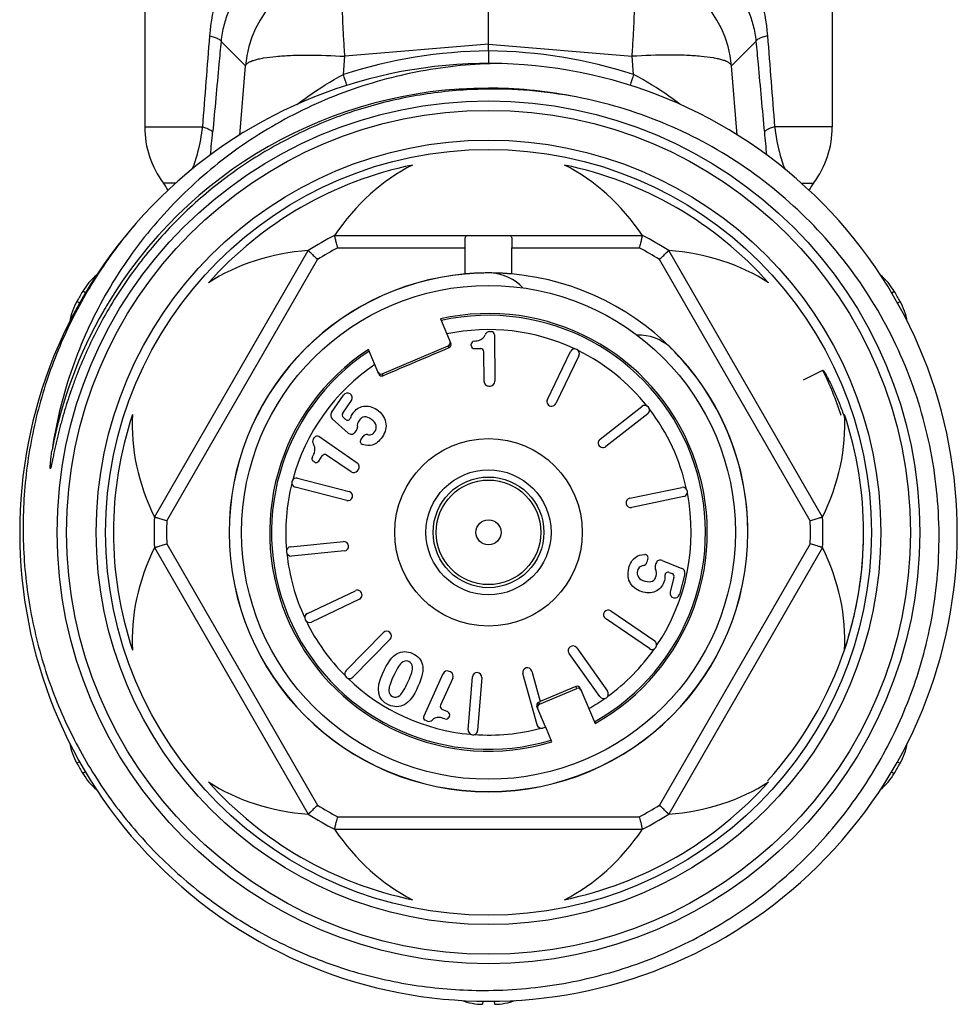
# Model space of a CAD drawing. Header units: millimetres. Extents: x 1279 to 58476, y -6899 to 74987.
# Tile 108 of 157: x 31659 to 31689, y -3590 to -3558. Entities that reach past the tile are written whole.
import ezdxf

# ---------------------------------------------------------------- set-up
doc = ezdxf.new("R2010")
doc.units = ezdxf.units.MM

msp = doc.modelspace()

# ---------------------------------------------------------------- linework, layer by layer
at = {"color": 0, "linetype": 'Continuous', "lineweight": -2}
for p, q in [((31663.447, -3554.391), (31663.447, -3561.475)), ((31685.447, -3554.391), (31685.447, -3561.475)), ((31674.447, -3558.827), (31674.447, -3555.948)), ((31666.673, -3559.518), (31665.889, -3558.738)), ((31674.447, -3558.827), (31669.853, -3559.217)), ((31674.447, -3559.043), (31674.447, -3558.827)), ((31674.447, -3558.827), (31679.041, -3559.217)), ((31682.221, -3559.518), (31683.005, -3558.738)), ((31674.447, -3559.043), (31674.447, -3559.447)), ((31669.805, -3559.797), (31669.853, -3559.217)), ((31679.089, -3559.797), (31679.041, -3559.217)), ((31666.492, -3561.736), (31666.673, -3559.518)), ((31682.402, -3561.737), (31682.221, -3559.518)), ((31663.447, -3561.475), (31665.294, -3561.475)), ((31685.447, -3561.475), (31683.6, -3561.475)), ((31664.441, -3563.275), (31664.047, -3563.275)), ((31684.447, -3563.275), (31684.847, -3563.275)), ((31669.524, -3564.946), (31679.37, -3564.946)), ((31663.758, -3573.96), (31668.681, -3565.433)), ((31669.622, -3565.346), (31673.699, -3565.346)), ((31673.699, -3566.18), (31673.699, -3565.346)), ((31675.195, -3566.18), (31675.195, -3565.346)), ((31675.195, -3565.346), (31679.272, -3565.346)), ((31685.136, -3573.96), (31680.212, -3565.433)), ((31664.154, -3574.075), (31668.979, -3565.718)), ((31684.74, -3574.075), (31679.915, -3565.718)), ((31661.553, -3566.788), (31661.464, -3566.735)), ((31687.339, -3566.789), (31687.43, -3566.735)), ((31661.369, -3567.11), (31661.278, -3567.059)), ((31687.526, -3567.109), (31687.616, -3567.059)), ((31672.906, -3567.618), (31673.24, -3568.404)), ((31674.481, -3568.026), (31674.54, -3568.026)), ((31674.641, -3568.125), (31674.654, -3569.614)), ((31670.939, -3569.381), (31670.605, -3568.595)), ((31671.044, -3569.373), (31673.161, -3568.474)), ((31673.187, -3568.536), (31673.161, -3568.474)), ((31673.895, -3568.47), (31673.894, -3568.428)), ((31673.996, -3568.569), (31674.199, -3568.568)), ((31674.308, -3569.617), (31674.3, -3568.667)), ((31676.331, -3570.195), (31677.07, -3568.663)), ((31677.34, -3568.794), (31676.601, -3570.326)), ((31671.044, -3569.373), (31671.07, -3569.434)), ((31684.527, -3569.564), (31685.148, -3569.263)), ((31674.459, -3569.765), (31674.505, -3569.765)), ((31669.426, -3570.616), (31669.812, -3570.055)), ((31669.785, -3570.633), (31670.063, -3570.228)), ((31678.017, -3571.467), (31679.357, -3570.42)), ((31669.955, -3571.269), (31669.449, -3570.813)), ((31669.874, -3570.831), (31669.8, -3570.764)), ((31679.542, -3570.656), (31678.202, -3571.703)), ((31668.847, -3571.459), (31668.88, -3571.41)), ((31670.246, -3572.228), (31669.019, -3571.384)), ((31670.175, -3571.248), (31670.222, -3571.186)), ((31670.361, -3571.488), (31670.433, -3571.384)), ((31669.013, -3572.168), (31669.128, -3572)), ((31670.05, -3572.513), (31669.267, -3571.975)), ((31668.874, -3572.194), (31668.84, -3572.17)), ((31668.338, -3572.712), (31669.985, -3573.137)), ((31670.259, -3572.474), (31670.285, -3572.436)), ((31669.91, -3573.428), (31668.263, -3573.002)), ((31678.967, -3573.353), (31680.632, -3573.007)), ((31680.693, -3573.3), (31679.028, -3573.647)), ((31664.154, -3574.818), (31668.979, -3583.175)), ((31668.114, -3574.906), (31669.806, -3574.742)), ((31684.74, -3574.818), (31679.915, -3583.175)), ((31663.758, -3574.933), (31668.681, -3583.46)), ((31669.835, -3575.041), (31668.142, -3575.204)), ((31685.136, -3574.933), (31680.212, -3583.46)), ((31679.548, -3575.277), (31679.516, -3575.398)), ((31679.805, -3575.438), (31679.783, -3575.513)), ((31680.005, -3575.343), (31680.636, -3575.599)), ((31680.231, -3575.727), (31680.323, -3575.765)), ((31680.725, -3575.775), (31680.555, -3576.435)), ((31680.382, -3575.882), (31680.259, -3576.359)), ((31668.653, -3577.044), (31670.188, -3576.312)), ((31670.317, -3576.583), (31668.782, -3577.315)), ((31678.362, -3576.955), (31679.764, -3577.918)), ((31679.594, -3578.166), (31678.192, -3577.202)), ((31669.89, -3578.869), (31671.082, -3577.656)), ((31671.296, -3577.866), (31670.104, -3579.079)), ((31678.011, -3579.702), (31677.024, -3578.317)), ((31677.268, -3578.143), (31678.256, -3579.527)), ((31672.991, -3578.969), (31672.374, -3580.323)), ((31673.232, -3578.913), (31673.19, -3578.894)), ((31675.999, -3580.604), (31675.544, -3578.965)), ((31675.833, -3578.885), (31676.104, -3579.862)), ((31673.306, -3579.112), (31672.912, -3579.977)), ((31673.799, -3580.763), (31673.933, -3579.068)), ((31674.232, -3579.091), (31674.098, -3580.787)), ((31676.076, -3579.947), (31677.272, -3579.439)), ((31677.246, -3579.377), (31676.104, -3579.862)), ((31677.272, -3579.439), (31677.246, -3579.377)), ((31677.377, -3579.43), (31677.857, -3580.56)), ((31676.105, -3579.865), (31676.051, -3579.889)), ((31676.051, -3579.889), (31676.076, -3579.947)), ((31673.147, -3580.193), (31672.962, -3580.109)), ((31676.274, -3580.67), (31675.998, -3580.02)), ((31672.477, -3580.48), (31672.424, -3580.456)), ((31673.196, -3580.326), (31673.179, -3580.364)), ((31676.279, -3580.682), (31676.184, -3580.708)), ((31676.476, -3581.146), (31676.279, -3580.682)), ((31661.367, -3581.784), (31661.278, -3581.834)), ((31687.526, -3581.783), (31687.616, -3581.834)), ((31661.555, -3582.104), (31661.464, -3582.157)), ((31687.34, -3582.104), (31687.43, -3582.157)), ((31669.622, -3583.546), (31679.272, -3583.546)), ((31669.524, -3583.946), (31679.37, -3583.946)), ((31674.262, -3589.441), (31674.26, -3589.545)), ((31674.632, -3589.441), (31674.634, -3589.545))]:
    msp.add_line(p, q, dxfattribs=at)
for radius in [13.8, 13.5, 12.55, 12.25, 7.9, 3, 2, 1.77, 1.673, 0.4]:
    msp.add_circle((31674.447, -3574.446), radius, dxfattribs=at)
for centre, radius, start, end in [((31670.162, -3559.827), 3.503, 95.0702, 174.9331), ((31678.732, -3559.827), 3.503, 5.0669, 84.9298), ((31674.621, -3574.792), 15.75, 90.6339, 107.8048), ((31674.273, -3574.792), 15.75, 72.1952, 89.3661), ((31674.447, -3574.446), 15, 139.2303, 138.8082), ((31615.795, -3576.794), 56.621, 17.0913, 17.4689), ((31733.107, -3576.796), 56.63, 162.5311, 162.9081), ((31674.447, -3574.446), 14.21, 90.002, 149.3478), ((31674.447, -3574.416), 14.18, 89.4131, 90.0033), ((31674.576, -3574.568), 14.302, 78.4831, 90.5187), ((31674.446, -3574.453), 14.216, 78.6748, 89.4107), ((31666.447, -3561.475), 3, 180, 216.8699), ((31593.145, -3554.959), 72.784, 354.15434, 354.72585), ((31755.74, -3554.959), 72.775, 185.27414, 185.84724), ((31682.447, -3561.475), 3, 323.1301, 0), ((31674.447, -3574.446), 12, 101.6766, 138.3234), ((31674.447, -3574.446), 12, 41.6766, 78.3234), ((31662.447, -3564.475), 2, 29.1836, 36.8699), ((31686.447, -3564.475), 2, 143.1301, 150.8636), ((31674.447, -3574.446), 10.7, 117.3956, 122.6044), ((31674.447, -3574.446), 10.7, 57.3956, 62.6044), ((31674.447, -3574.446), 10.3, 117.9331, 122.0669), ((31674.447, -3574.446), 10.3, 57.9331, 62.0669), ((31663.184, -3567.757), 2, 129.629, 149.292), ((31674.447, -3574.446), 8.3, 95.1728, 180), ((31674.447, -3574.446), 8.295, 95.1842, 180), ((31674.447, -3567.646), 1.5, 42.7113, 86.5541), ((31674.447, -3574.446), 8.3, 0, 84.8272), ((31685.71, -3567.757), 2, 30.708, 50.3124), ((31674.447, -3574.446), 15.1, 149.292, 150.708), ((31674.447, -3574.446), 15.1, 29.292, 30.708), ((31674.447, -3574.447), 14.21, 150.0079, 169.3258), ((31663.022, -3568.037), 2, 150.708, 170.3287), ((31674.426, -3574.434), 14.185, 149.3461, 150.007), ((31685.872, -3568.037), 2, 9.5991, 29.292), ((31674.447, -3574.446), 7, 299.1506, 102.7134), ((31674.447, -3574.446), 6.942, 299.202, 102.627), ((31674.447, -3574.446), 6.486, 64.7815, 101.8882), ((31674.482, -3568.176), 0.15, 90.5, 158.8914), ((31674.541, -3568.126), 0.1, 0.5, 90.5), ((31679.255, -3569.638), 1.5, 48.4459, 91.9926), ((31674.447, -3574.446), 7, 123.2866, 286.8494), ((31673.148, -3568.443), 0.1, 293.0502, 23.0616), ((31673.994, -3568.427), 0.1, 93.504, 180.5), ((31673.995, -3568.469), 0.1, 180.5, 270.5), ((31674.2, -3568.668), 0.1, 0.5, 90.5), ((31677.205, -3568.728), 0.15, 334.25, 154.25), ((31674.447, -3574.446), 8.295, 0, 45.6222), ((31674.447, -3574.446), 6.942, 123.373, 286.798), ((31674.447, -3574.446), 6.486, 38.5315, 63.7185), ((31674.447, -3574.446), 6.486, 124.1118, 164.9685), ((31671.031, -3569.342), 0.1, 202.9384, 292.9498), ((31674.428, -3574.454), 11.91, 18.3386, 25.8345), ((31674.458, -3569.615), 0.15, 180.5, 270.5), ((31674.504, -3569.615), 0.15, 270.5, 0.5), ((31669.935, -3570.139), 0.15, 325.5, 145.5), ((31676.466, -3570.26), 0.15, 154.25, 334.25), ((31679.449, -3570.538), 0.15, 308, 128), ((31674.447, -3574.446), 6.486, 12.2815, 37.4685), ((31674.447, -3574.446), 12, 161.6766, 198.3234), ((31669.549, -3570.701), 0.15, 145.5, 227.948), ((31669.867, -3570.69), 0.1, 145.5, 227.9551), ((31669.941, -3570.756), 0.1, 227.9551, 342.887), ((31674.447, -3574.446), 12, 341.6766, 18.3234), ((31670.102, -3571.095), 0.15, 322.9906, 6.2843), ((31668.962, -3571.467), 0.1, 55.5, 145.5), ((31670.055, -3571.157), 0.15, 227.948, 322.9906), ((31670.556, -3571.469), 0.15, 80.8809, 145.5), ((31668.97, -3571.544), 0.15, 145.5, 213.8914), ((31670.444, -3571.544), 0.1, 145.5, 252.8727), ((31678.109, -3571.585), 0.15, 128, 308), ((31668.896, -3572.088), 0.1, 148.504, 235.5), ((31669.211, -3572.057), 0.1, 55.5, 145.5), ((31668.931, -3572.111), 0.1, 235.5, 325.5), ((31670.161, -3572.351), 0.15, 325.5, 55.5), ((31668.301, -3572.857), 0.15, 75.5, 255.5), ((31670.135, -3572.389), 0.15, 235.5, 325.5), ((31674.447, -3574.446), 6.486, 166.0315, 184.9685), ((31680.662, -3573.154), 0.15, 281.75, 101.75), ((31669.947, -3573.283), 0.15, 255.5, 75.5), ((31674.447, -3574.446), 6.486, 326.0315, 11.2185), ((31678.997, -3573.5), 0.15, 101.75, 281.75), ((31674.447, -3574.446), 10.7, 177.3956, 182.6044), ((31674.447, -3574.446), 10.7, 357.3956, 2.6044), ((31674.447, -3574.446), 10.3, 177.9331, 182.0669), ((31674.447, -3574.446), 10.3, 357.9331, 2.0669), ((31674.782, -3574.47), 11.664, 0.7643, 1.4862), ((31674.447, -3574.446), 8.3, 180, 0), ((31674.447, -3574.446), 8.295, 180, 0), ((31674.756, -3574.47), 11.69, 358.1985, 359.7691), ((31674.773, -3574.471), 11.673, 0.0887, 0.7643), ((31674.767, -3574.471), 11.679, 359.7694, 0.0888), ((31668.128, -3575.055), 0.15, 95.5, 275.5), ((31669.821, -3574.892), 0.15, 275.5, 95.5), ((31674.736, -3574.47), 11.71, 355.8618, 357.9431), ((31674.748, -3574.47), 11.698, 357.9435, 358.1987), ((31674.447, -3574.446), 6.486, 186.0315, 204.9685), ((31679.451, -3575.252), 0.1, 345.5, 92.8727), ((31679.371, -3575.361), 0.15, 280.8809, 345.5), ((31679.926, -3575.556), 0.15, 162.9906, 206.2843), ((31679.949, -3575.482), 0.15, 67.948, 162.9906), ((31674.717, -3574.468), 11.729, 353.8837, 355.3589), ((31674.725, -3574.469), 11.721, 355.359, 355.862), ((31680.193, -3575.82), 0.1, 67.9551, 182.8871), ((31680.285, -3575.857), 0.1, 345.5, 67.9551), ((31680.58, -3575.738), 0.15, 345.5, 67.948), ((31674.699, -3574.466), 11.747, 351.9711, 353.8836), ((31674.689, -3574.465), 11.757, 351.4779, 351.9713), ((31670.252, -3576.447), 0.15, 295.5, 115.5), ((31680.409, -3576.398), 0.15, 165.5, 345.5), ((31674.64, -3574.455), 11.807, 341.7627, 350.1126), ((31674.681, -3574.464), 11.766, 350.1203, 351.4778), ((31668.717, -3577.179), 0.15, 115.5, 295.5), ((31678.277, -3577.079), 0.15, 55.5, 235.5), ((31674.447, -3574.446), 6.486, 206.0315, 224.9685), ((31671.189, -3577.761), 0.15, 315.5, 135.5), ((31679.679, -3578.042), 0.15, 235.5, 55.5), ((31677.146, -3578.23), 0.15, 35.5, 215.5), ((31674.447, -3574.446), 6.486, 306.0315, 324.9685), ((31674.632, -3574.451), 11.816, 317.7447, 341.759), ((31669.997, -3578.974), 0.15, 135.5, 315.5), ((31673.128, -3579.031), 0.15, 65.5, 155.5), ((31673.17, -3579.05), 0.15, 335.5, 65.5), ((31674.082, -3579.08), 0.15, 355.5, 175.5), ((31675.689, -3578.925), 0.15, 15.5, 195.5), ((31674.447, -3574.446), 6.486, 226.0315, 264.9685), ((31677.285, -3579.469), 0.1, 22.9368, 112.9569), ((31678.133, -3579.615), 0.15, 215.5, 35.5), ((31676.09, -3579.981), 0.1, 113.0431, 203.0632), ((31674.447, -3574.446), 6.486, 299.6402, 304.9685), ((31673.003, -3580.018), 0.1, 155.5, 245.5), ((31673.105, -3580.284), 0.1, 335.5, 65.5), ((31672.465, -3580.365), 0.1, 155.5, 245.5), ((31672.54, -3580.344), 0.15, 245.5, 313.8914), ((31673.088, -3580.322), 0.1, 248.504, 335.5), ((31673.949, -3580.775), 0.15, 175.5, 355.5), ((31674.447, -3574.446), 6.486, 266.0315, 284.9685), ((31676.143, -3580.564), 0.15, 195.5, 285.5), ((31663.022, -3580.856), 2, 189.5598, 209.292), ((31685.872, -3580.856), 2, 330.708, 350.3043), ((31674.447, -3574.446), 15.1, 209.292, 210.708), ((31674.447, -3574.446), 15.1, 329.292, 330.708), ((31663.184, -3581.136), 2, 210.708, 230.3412), ((31685.71, -3581.136), 2, 309.7718, 329.292), ((31674.447, -3574.446), 12, 221.6766, 258.3234), ((31674.447, -3574.446), 12, 281.6766, 318.3234), ((31674.447, -3574.446), 10.3, 237.9331, 242.0669), ((31674.447, -3574.446), 10.3, 297.9331, 302.0669), ((31674.447, -3574.446), 10.7, 237.3956, 242.6044), ((31674.447, -3574.446), 10.7, 297.3956, 302.6044), ((31674.285, -3587.545), 2, 249.737, 269.292), ((31674.609, -3587.545), 2, 270.708, 290.2622)]:
    msp.add_arc(centre, radius, start, end, dxfattribs=at)
for centre, major_axis, ratio, start_param, end_param in [((31674.447, -3569.93), (0, -7.823), 0.816497, -2.751544, -2.261468), ((31674.447, -3569.93), (0, -7.823), 0.816497, 2.261468, 2.751544), ((31670.536, -3572.188), (6.775, -3.911), 0.816497, -4.021717, -3.531642), ((31678.358, -3572.188), (6.775, 3.911), 0.816497, 0.390049, 0.880125), ((31673.122, -3568.382), (0.0391, -0.0921), 0.999848, 0, 1.387806), ((31671.005, -3569.281), (-0.0391, 0.0921), 0.999848, 7.853982, 9.424778), ((31670.536, -3572.188), (6.775, -3.911), 0.816497, -2.751544, -2.261468), ((31678.358, -3572.188), (6.775, 3.911), 0.816497, -0.880125, -0.390049), ((31670.536, -3576.705), (6.775, 3.911), 0.816497, -4.021717, -3.531642), ((31678.358, -3576.705), (6.775, -3.911), 0.816497, 0.390049, 0.880125), ((31677.312, -3579.531), (0.0391, -0.0921), 0.999848, 7.853982, 9.424778), ((31676.115, -3580.039), (-0.0391, 0.0921), 0.999848, 6.283185, 7.670991), ((31670.536, -3576.705), (6.775, 3.911), 0.816497, -2.751544, -2.261468), ((31678.358, -3576.705), (6.775, -3.911), 0.816497, -0.880125, -0.390049), ((31674.447, -3578.963), (0, -7.823), 0.816497, -0.880125, -0.390049), ((31674.447, -3578.963), (0, -7.823), 0.816497, 0.390049, 0.880125)]:
    msp.add_ellipse(centre, major_axis=major_axis, ratio=ratio, start_param=start_param, end_param=end_param, dxfattribs=at)
for points, knots in [([(31667.88, -3554.391), (31667.552, -3554.603), (31667.098, -3554.987), (31666.594, -3555.593), (31666.147, -3556.275), (31665.718, -3557.26), (31665.556, -3558.117), (31665.521, -3558.563)], [0, 0, 0, 0, 0.236383, 0.355525, 0.47665, 0.72911, 1, 1, 1, 1]), ([(31681.014, -3554.391), (31681.342, -3554.603), (31681.796, -3554.987), (31682.3, -3555.593), (31682.747, -3556.275), (31683.176, -3557.26), (31683.338, -3558.117), (31683.373, -3558.563)], [0, 0, 0, 0, 0.236383, 0.355525, 0.47665, 0.72911, 1, 1, 1, 1]), ([(31667.696, -3556.115), (31667.473, -3556.232), (31667.05, -3556.514), (31666.507, -3557.077), (31666.158, -3557.67), (31665.963, -3558.24), (31665.905, -3558.565), (31665.889, -3558.738)], [0, 0, 0, 0, 0.227856, 0.45619, 0.703057, 0.843391, 1, 1, 1, 1]), ([(31681.198, -3556.115), (31681.421, -3556.232), (31681.844, -3556.514), (31682.387, -3557.077), (31682.736, -3557.67), (31682.931, -3558.24), (31682.989, -3558.565), (31683.005, -3558.738)], [0, 0, 0, 0, 0.227856, 0.45619, 0.703057, 0.843391, 1, 1, 1, 1]), ([(31669.853, -3559.217), (31669.839, -3559.027), (31669.815, -3558.658), (31669.788, -3558.127), (31669.771, -3557.644), (31669.764, -3557.223), (31669.768, -3556.917), (31669.778, -3556.712), (31669.787, -3556.591), (31669.799, -3556.494), (31669.813, -3556.419), (31669.828, -3556.369), (31669.844, -3556.343), (31669.853, -3556.338)], [0, 0, 0, 0, 0.197448, 0.383206, 0.551789, 0.698562, 0.819359, 0.86896, 0.910905, 0.944973, 0.971014, 0.989114, 1, 1, 1, 1]), ([(31679.041, -3559.217), (31679.055, -3559.027), (31679.079, -3558.658), (31679.106, -3558.127), (31679.123, -3557.644), (31679.129, -3557.223), (31679.126, -3556.917), (31679.116, -3556.712), (31679.107, -3556.591), (31679.095, -3556.494), (31679.081, -3556.419), (31679.066, -3556.369), (31679.05, -3556.343), (31679.041, -3556.338)], [0, 0, 0, 0, 0.197448, 0.383206, 0.551789, 0.698562, 0.819359, 0.86896, 0.910905, 0.944973, 0.971014, 0.989114, 1, 1, 1, 1]), ([(31665.521, -3558.563), (31665.572, -3558.577), (31665.663, -3558.603), (31665.778, -3558.647), (31665.852, -3558.686), (31665.886, -3558.721), (31665.889, -3558.738)], [0, 0, 0, 0, 0.384383, 0.679056, 0.881179, 1, 1, 1, 1]), ([(31665.889, -3558.738), (31665.867, -3558.98), (31665.778, -3559.951), (31665.688, -3560.921), (31665.621, -3561.649)], [0, 0, 0, 0, 0.250129, 1, 1, 1, 1]), ([(31683.373, -3558.563), (31683.322, -3558.577), (31683.231, -3558.603), (31683.116, -3558.647), (31683.042, -3558.686), (31683.008, -3558.721), (31683.005, -3558.738)], [0, 0, 0, 0, 0.384383, 0.679056, 0.881179, 1, 1, 1, 1]), ([(31683.005, -3558.738), (31683.027, -3558.98), (31683.116, -3559.951), (31683.206, -3560.921), (31683.273, -3561.649)], [0, 0, 0, 0, 0.250129, 1, 1, 1, 1]), ([(31674.659, -3559.448), (31673.808, -3559.468), (31672.107, -3559.654), (31669.643, -3560.363), (31667.72, -3561.299), (31666.298, -3562.238), (31664.963, -3563.297), (31663.476, -3564.834), (31662.281, -3566.608), (31661.525, -3568.135), (31660.908, -3569.723), (31660.607, -3570.973), (31660.483, -3571.814)], [0, 0, 0, 0, 0.124979, 0.249957, 0.37493, 0.437476, 0.500021, 0.624989, 0.749955, 0.812492, 0.87504, 1, 1, 1, 1]), ([(31666.673, -3559.518), (31666.686, -3559.477), (31666.749, -3559.422), (31666.85, -3559.373), (31666.962, -3559.333), (31667.098, -3559.298), (31667.328, -3559.253), (31667.669, -3559.212), (31668.137, -3559.183), (31668.874, -3559.17), (31669.453, -3559.191), (31669.853, -3559.217)], [0, 0, 0, 0, 0.039817, 0.069007, 0.10527, 0.148712, 0.19925, 0.320444, 0.465743, 0.630843, 1, 1, 1, 1]), ([(31682.221, -3559.518), (31682.208, -3559.477), (31682.145, -3559.422), (31682.044, -3559.373), (31681.932, -3559.333), (31681.795, -3559.298), (31681.566, -3559.253), (31681.225, -3559.212), (31680.757, -3559.183), (31680.02, -3559.17), (31679.441, -3559.191), (31679.041, -3559.217)], [0, 0, 0, 0, 0.039817, 0.069007, 0.10527, 0.148712, 0.19925, 0.320444, 0.465743, 0.630843, 1, 1, 1, 1]), ([(31668.316, -3560.761), (31668.431, -3560.672), (31668.906, -3560.32), (31669.411, -3560.006), (31669.805, -3559.797)], [0, 0, 0, 0, 0.24471, 1, 1, 1, 1]), ([(31680.568, -3560.753), (31680.454, -3560.665), (31679.981, -3560.316), (31679.48, -3560.005), (31679.089, -3559.797)], [0, 0, 0, 0, 0.244791, 1, 1, 1, 1]), ([(31674.447, -3560.266), (31673.831, -3560.272), (31672.597, -3560.363), (31670.782, -3560.738), (31669.031, -3561.345), (31667.373, -3562.174), (31665.836, -3563.211), (31664.448, -3564.438), (31663.229, -3565.834), (31662.544, -3566.863), (31662.236, -3567.396)], [0, 0, 0, 0, 0.125039, 0.250061, 0.375073, 0.500072, 0.625063, 0.750047, 0.875026, 1, 1, 1, 1]), ([(31688.483, -3577.89), (31688.7, -3576.962), (31688.952, -3575.056), (31688.756, -3572.183), (31687.997, -3569.405), (31686.701, -3566.832), (31684.921, -3564.568), (31682.725, -3562.704), (31680.202, -3561.315), (31678.367, -3560.744), (31677.432, -3560.553)], [0, 0, 0, 0, 0.125004, 0.250009, 0.375009, 0.50001, 0.625011, 0.750011, 0.875, 1, 1, 1, 1]), ([(31665.294, -3561.475), (31665.259, -3561.746), (31665.172, -3562.205), (31665.034, -3562.651), (31664.965, -3562.83)], [0, 0, 0, 0, 0.587244, 1, 1, 1, 1]), ([(31665.294, -3561.475), (31665.34, -3561.489), (31665.42, -3561.515), (31665.522, -3561.559), (31665.589, -3561.598), (31665.618, -3561.633), (31665.621, -3561.649)], [0, 0, 0, 0, 0.378625, 0.670226, 0.873611, 1, 1, 1, 1]), ([(31683.6, -3561.475), (31683.554, -3561.489), (31683.474, -3561.515), (31683.371, -3561.559), (31683.305, -3561.598), (31683.276, -3561.633), (31683.273, -3561.649)], [0, 0, 0, 0, 0.378625, 0.670226, 0.873611, 1, 1, 1, 1]), ([(31683.6, -3561.475), (31683.635, -3561.746), (31683.722, -3562.206), (31683.86, -3562.652), (31683.93, -3562.832)], [0, 0, 0, 0, 0.58743, 1, 1, 1, 1]), ([(31663.159, -3564.568), (31662.699, -3565.104), (31661.854, -3566.244), (31660.841, -3568.114), (31660.102, -3570.109), (31659.654, -3572.188), (31659.505, -3574.311), (31659.658, -3576.432), (31660.112, -3578.511), (31660.857, -3580.503), (31661.879, -3582.369), (31663.157, -3584.07), (31664.665, -3585.571), (31666.372, -3586.84), (31668.244, -3587.851), (31670.242, -3588.583), (31672.324, -3589.019), (31673.74, -3589.107), (31674.447, -3589.1)], [0, 0, 0, 0, 0.062494, 0.125002, 0.187498, 0.249999, 0.3125, 0.375, 0.437499, 0.499998, 0.562499, 0.625002, 0.687503, 0.750001, 0.812501, 0.874997, 0.937507, 1, 1, 1, 1]), ([(31669.622, -3565.346), (31669.615, -3565.321), (31669.603, -3565.27), (31669.585, -3565.197), (31669.568, -3565.129), (31669.555, -3565.077), (31669.546, -3565.04), (31669.541, -3565.016), (31669.536, -3564.996), (31669.531, -3564.979), (31669.529, -3564.967), (31669.527, -3564.959), (31669.526, -3564.955), (31669.525, -3564.951), (31669.524, -3564.949), (31669.524, -3564.947), (31669.524, -3564.946), (31669.524, -3564.946)], [0, 0, 0, 0, 0.192194, 0.37797, 0.549967, 0.701873, 0.768403, 0.827666, 0.878994, 0.921856, 0.955733, 0.969154, 0.980187, 0.98881, 0.995001, 0.998738, 1, 1, 1, 1]), ([(31673.697, -3565.153), (31673.697, -3565.123), (31673.697, -3565.082), (31673.704, -3565.03), (31673.713, -3564.993), (31673.731, -3564.962), (31673.76, -3564.948), (31673.776, -3564.946), (31673.784, -3564.946)], [0, 0, 0, 0, 0.351227, 0.497304, 0.621768, 0.815461, 0.903944, 1, 1, 1, 1]), ([(31673.699, -3565.346), (31673.699, -3565.313), (31673.698, -3565.248), (31673.697, -3565.184), (31673.697, -3565.153)], [0, 0, 0, 0, 0.516422, 1, 1, 1, 1]), ([(31675.11, -3564.946), (31675.118, -3564.946), (31675.134, -3564.948), (31675.163, -3564.962), (31675.181, -3564.993), (31675.19, -3565.03), (31675.197, -3565.082), (31675.197, -3565.123), (31675.197, -3565.153)], [0, 0, 0, 0, 0.096056, 0.184539, 0.378232, 0.502696, 0.648773, 1, 1, 1, 1]), ([(31675.197, -3565.153), (31675.197, -3565.184), (31675.196, -3565.248), (31675.195, -3565.313), (31675.195, -3565.346)], [0, 0, 0, 0, 0.483578, 1, 1, 1, 1]), ([(31679.37, -3564.946), (31679.37, -3564.946), (31679.37, -3564.947), (31679.37, -3564.949), (31679.369, -3564.951), (31679.368, -3564.955), (31679.367, -3564.959), (31679.365, -3564.967), (31679.362, -3564.979), (31679.358, -3564.996), (31679.353, -3565.016), (31679.347, -3565.04), (31679.338, -3565.077), (31679.326, -3565.129), (31679.309, -3565.197), (31679.291, -3565.27), (31679.278, -3565.321), (31679.272, -3565.346)], [0, 0, 0, 0, 0.001262, 0.004999, 0.01119, 0.019813, 0.030846, 0.044267, 0.078144, 0.121006, 0.172334, 0.231597, 0.298127, 0.450033, 0.62203, 0.807806, 1, 1, 1, 1]), ([(31668.681, -3565.433), (31668.681, -3565.433), (31668.682, -3565.433), (31668.683, -3565.434), (31668.685, -3565.436), (31668.688, -3565.438), (31668.691, -3565.442), (31668.697, -3565.447), (31668.706, -3565.456), (31668.718, -3565.468), (31668.734, -3565.482), (31668.751, -3565.499), (31668.779, -3565.526), (31668.817, -3565.563), (31668.868, -3565.611), (31668.922, -3565.663), (31668.96, -3565.699), (31668.979, -3565.718)], [0, 0, 0, 0, 0.001262, 0.004999, 0.01119, 0.019813, 0.030846, 0.044267, 0.078144, 0.121006, 0.172334, 0.231597, 0.298127, 0.450033, 0.62203, 0.807806, 1, 1, 1, 1]), ([(31679.915, -3565.718), (31679.934, -3565.699), (31679.972, -3565.663), (31680.026, -3565.611), (31680.077, -3565.563), (31680.115, -3565.526), (31680.143, -3565.499), (31680.16, -3565.482), (31680.176, -3565.468), (31680.188, -3565.456), (31680.197, -3565.447), (31680.203, -3565.442), (31680.206, -3565.438), (31680.209, -3565.436), (31680.211, -3565.434), (31680.212, -3565.433), (31680.213, -3565.433), (31680.212, -3565.433)], [0, 0, 0, 0, 0.192194, 0.37797, 0.549967, 0.701873, 0.768403, 0.827666, 0.878994, 0.921856, 0.955733, 0.969154, 0.980187, 0.98881, 0.995001, 0.998738, 1, 1, 1, 1]), ([(31675.197, -3566.18), (31675.197, -3566.18), (31675.196, -3566.18), (31675.196, -3566.18), (31675.195, -3566.18), (31675.192, -3566.18), (31675.188, -3566.18), (31675.182, -3566.179), (31675.174, -3566.179), (31675.164, -3566.178), (31675.152, -3566.177), (31675.134, -3566.175), (31675.106, -3566.173), (31675.068, -3566.171), (31675.025, -3566.167), (31674.976, -3566.164), (31674.921, -3566.161), (31674.84, -3566.157), (31674.73, -3566.152), (31674.591, -3566.149), (31674.447, -3566.147), (31674.302, -3566.149), (31674.164, -3566.152), (31674.054, -3566.157), (31673.973, -3566.161), (31673.918, -3566.164), (31673.869, -3566.167), (31673.825, -3566.171), (31673.788, -3566.173), (31673.76, -3566.175), (31673.741, -3566.177), (31673.73, -3566.178), (31673.72, -3566.179), (31673.712, -3566.179), (31673.706, -3566.18), (31673.702, -3566.18), (31673.699, -3566.18), (31673.698, -3566.18), (31673.697, -3566.18), (31673.697, -3566.18), (31673.697, -3566.18)], [0, 0, 0, 0, 0.000155, 0.000609, 0.001364, 0.00242, 0.005429, 0.009633, 0.015027, 0.021596, 0.029317, 0.038171, 0.05919, 0.08446, 0.113715, 0.146679, 0.18304, 0.222435, 0.308822, 0.402539, 0.500004, 0.597467, 0.691184, 0.777572, 0.816966, 0.853326, 0.886289, 0.915544, 0.940814, 0.961833, 0.970685, 0.978406, 0.984973, 0.990367, 0.994571, 0.99758, 0.998635, 0.99939, 0.999845, 1, 1, 1, 1]), ([(31662.236, -3567.396), (31662.112, -3567.611), (31661.875, -3568.047), (31661.554, -3568.719), (31661.315, -3569.291), (31661.142, -3569.756), (31661.02, -3570.108), (31660.908, -3570.463), (31660.822, -3570.76), (31660.757, -3571), (31660.71, -3571.18), (31660.666, -3571.36), (31660.623, -3571.542), (31660.582, -3571.723), (31660.55, -3571.875), (31660.524, -3571.996), (31660.509, -3572.072), (31660.496, -3572.132), (31660.487, -3572.178), (31660.477, -3572.223), (31660.467, -3572.269), (31660.459, -3572.307), (31660.452, -3572.337), (31660.447, -3572.355), (31660.444, -3572.37), (31660.44, -3572.381), (31660.437, -3572.391), (31660.435, -3572.398), (31660.433, -3572.403), (31660.429, -3572.405), (31660.426, -3572.405), (31660.424, -3572.401), (31660.424, -3572.397), (31660.424, -3572.391), (31660.424, -3572.385), (31660.423, -3572.378), (31660.423, -3572.368), (31660.424, -3572.356), (31660.424, -3572.341), (31660.425, -3572.314), (31660.428, -3572.276), (31660.432, -3572.229), (31660.436, -3572.183), (31660.441, -3572.137), (31660.448, -3572.075), (31660.461, -3571.968), (31660.474, -3571.876), (31660.483, -3571.814)], [0, 0, 0, 0, 0.125102, 0.250203, 0.375303, 0.437858, 0.500413, 0.562966, 0.625519, 0.656796, 0.688071, 0.719346, 0.75062, 0.781892, 0.813161, 0.828794, 0.844424, 0.852238, 0.86005, 0.867861, 0.875669, 0.883471, 0.887369, 0.891259, 0.893207, 0.895133, 0.897081, 0.898069, 0.898984, 0.899815, 0.900137, 0.900486, 0.901495, 0.902539, 0.90347, 0.904404, 0.906354, 0.908293, 0.910232, 0.914123, 0.921914, 0.929713, 0.937516, 0.945323, 0.953131, 0.968751, 1, 1, 1, 1]), ([(31685.148, -3569.263), (31685.156, -3569.265), (31685.168, -3569.28), (31685.183, -3569.3), (31685.198, -3569.323), (31685.216, -3569.352), (31685.239, -3569.391), (31685.265, -3569.437), (31685.29, -3569.483), (31685.323, -3569.546), (31685.363, -3569.625), (31685.41, -3569.72), (31685.455, -3569.816), (31685.499, -3569.912), (31685.557, -3570.042), (31685.625, -3570.205), (31685.704, -3570.402), (31685.778, -3570.601), (31685.825, -3570.734), (31685.847, -3570.801)], [0, 0, 0, 0, 0.014835, 0.030379, 0.045973, 0.061583, 0.092826, 0.124084, 0.155349, 0.18662, 0.24917, 0.311728, 0.37429, 0.436856, 0.499424, 0.624562, 0.749705, 0.874851, 1, 1, 1, 1]), ([(31664.154, -3574.075), (31664.128, -3574.068), (31664.078, -3574.053), (31664.006, -3574.032), (31663.939, -3574.013), (31663.887, -3573.998), (31663.851, -3573.987), (31663.827, -3573.98), (31663.807, -3573.974), (31663.79, -3573.97), (31663.778, -3573.966), (31663.771, -3573.964), (31663.766, -3573.962), (31663.763, -3573.962), (31663.76, -3573.961), (31663.759, -3573.961), (31663.758, -3573.96), (31663.758, -3573.96)], [0, 0, 0, 0, 0.192194, 0.37797, 0.549967, 0.701873, 0.768403, 0.827666, 0.878994, 0.921856, 0.955733, 0.969154, 0.980187, 0.98881, 0.995001, 0.998738, 1, 1, 1, 1]), ([(31685.136, -3573.96), (31685.136, -3573.96), (31685.135, -3573.961), (31685.134, -3573.961), (31685.131, -3573.962), (31685.128, -3573.962), (31685.123, -3573.964), (31685.116, -3573.966), (31685.104, -3573.97), (31685.087, -3573.974), (31685.067, -3573.98), (31685.043, -3573.987), (31685.007, -3573.998), (31684.955, -3574.013), (31684.888, -3574.032), (31684.816, -3574.053), (31684.766, -3574.068), (31684.74, -3574.075)], [0, 0, 0, 0, 0.001262, 0.004999, 0.01119, 0.019813, 0.030846, 0.044267, 0.078144, 0.121006, 0.172334, 0.231597, 0.298127, 0.450033, 0.62203, 0.807806, 1, 1, 1, 1]), ([(31663.758, -3574.933), (31663.758, -3574.933), (31663.759, -3574.932), (31663.76, -3574.932), (31663.763, -3574.931), (31663.766, -3574.93), (31663.771, -3574.929), (31663.778, -3574.927), (31663.79, -3574.923), (31663.807, -3574.918), (31663.827, -3574.912), (31663.851, -3574.906), (31663.887, -3574.895), (31663.939, -3574.88), (31664.006, -3574.861), (31664.078, -3574.839), (31664.128, -3574.825), (31664.154, -3574.818)], [0, 0, 0, 0, 0.001262, 0.004999, 0.01119, 0.019813, 0.030846, 0.044267, 0.078144, 0.121006, 0.172334, 0.231597, 0.298127, 0.450033, 0.62203, 0.807806, 1, 1, 1, 1]), ([(31685.136, -3574.933), (31685.136, -3574.933), (31685.135, -3574.932), (31685.134, -3574.932), (31685.131, -3574.931), (31685.128, -3574.93), (31685.123, -3574.929), (31685.116, -3574.927), (31685.104, -3574.923), (31685.087, -3574.918), (31685.067, -3574.912), (31685.043, -3574.906), (31685.007, -3574.895), (31684.955, -3574.88), (31684.888, -3574.861), (31684.816, -3574.839), (31684.766, -3574.825), (31684.74, -3574.818)], [0, 0, 0, 0, 0.001262, 0.004999, 0.01119, 0.019813, 0.030846, 0.044267, 0.078144, 0.121006, 0.172334, 0.231597, 0.298127, 0.450033, 0.62203, 0.807806, 1, 1, 1, 1]), ([(31674.447, -3589.1), (31675.253, -3589.091), (31676.866, -3588.941), (31679.213, -3588.321), (31681.426, -3587.322), (31683.444, -3585.971), (31685.21, -3584.305), (31686.675, -3582.368), (31687.799, -3580.216), (31688.299, -3578.675), (31688.483, -3577.89)], [0, 0, 0, 0, 0.124999, 0.250001, 0.375002, 0.500002, 0.625003, 0.750004, 0.875002, 1, 1, 1, 1]), ([(31668.979, -3583.175), (31668.96, -3583.193), (31668.922, -3583.229), (31668.868, -3583.281), (31668.817, -3583.33), (31668.779, -3583.367), (31668.751, -3583.394), (31668.734, -3583.41), (31668.718, -3583.425), (31668.706, -3583.437), (31668.697, -3583.446), (31668.691, -3583.451), (31668.688, -3583.454), (31668.685, -3583.457), (31668.683, -3583.458), (31668.682, -3583.46), (31668.681, -3583.46), (31668.681, -3583.46)], [0, 0, 0, 0, 0.192194, 0.37797, 0.549967, 0.701873, 0.768403, 0.827666, 0.878994, 0.921856, 0.955733, 0.969154, 0.980187, 0.98881, 0.995001, 0.998738, 1, 1, 1, 1]), ([(31680.212, -3583.46), (31680.213, -3583.46), (31680.212, -3583.46), (31680.211, -3583.458), (31680.209, -3583.457), (31680.206, -3583.454), (31680.203, -3583.451), (31680.197, -3583.446), (31680.188, -3583.437), (31680.176, -3583.425), (31680.16, -3583.41), (31680.143, -3583.394), (31680.115, -3583.367), (31680.077, -3583.33), (31680.026, -3583.281), (31679.972, -3583.229), (31679.934, -3583.193), (31679.915, -3583.175)], [0, 0, 0, 0, 0.001262, 0.004999, 0.01119, 0.019813, 0.030846, 0.044267, 0.078144, 0.121006, 0.172334, 0.231597, 0.298127, 0.450033, 0.62203, 0.807806, 1, 1, 1, 1]), ([(31669.524, -3583.946), (31669.524, -3583.946), (31669.524, -3583.945), (31669.524, -3583.944), (31669.525, -3583.941), (31669.526, -3583.938), (31669.527, -3583.934), (31669.529, -3583.926), (31669.531, -3583.914), (31669.536, -3583.897), (31669.541, -3583.876), (31669.546, -3583.853), (31669.555, -3583.816), (31669.568, -3583.764), (31669.585, -3583.696), (31669.603, -3583.622), (31669.615, -3583.572), (31669.622, -3583.546)], [0, 0, 0, 0, 0.001262, 0.004999, 0.01119, 0.019813, 0.030846, 0.044267, 0.078144, 0.121006, 0.172334, 0.231597, 0.298127, 0.450033, 0.62203, 0.807806, 1, 1, 1, 1]), ([(31679.272, -3583.546), (31679.278, -3583.572), (31679.291, -3583.622), (31679.309, -3583.696), (31679.326, -3583.764), (31679.338, -3583.816), (31679.347, -3583.853), (31679.353, -3583.876), (31679.358, -3583.897), (31679.362, -3583.914), (31679.365, -3583.926), (31679.367, -3583.934), (31679.368, -3583.938), (31679.369, -3583.941), (31679.37, -3583.944), (31679.37, -3583.945), (31679.37, -3583.946), (31679.37, -3583.946)], [0, 0, 0, 0, 0.192194, 0.37797, 0.549967, 0.701873, 0.768403, 0.827666, 0.878994, 0.921856, 0.955733, 0.969154, 0.980187, 0.98881, 0.995001, 0.998738, 1, 1, 1, 1])]:
    msp.add_open_spline(points, degree=3, knots=knots, dxfattribs=at)
for points in [[(31665.521, -3558.563), (31665.445, -3559.534), (31665.37, -3560.504), (31665.294, -3561.475)], [(31683.373, -3558.563), (31683.449, -3559.534), (31683.524, -3560.504), (31683.6, -3561.475)], [(31673.988, -3568.328), (31674.065, -3568.323), (31674.122, -3568.313), (31674.161, -3568.297)], [(31674.161, -3568.297), (31674.214, -3568.275), (31674.258, -3568.246), (31674.292, -3568.209)], [(31674.292, -3568.209), (31674.312, -3568.188), (31674.328, -3568.159), (31674.342, -3568.122)], [(31671.07, -3569.434), (31671.776, -3569.135), (31672.482, -3568.835), (31673.187, -3568.536)], [(31670.107, -3570.642), (31670.195, -3570.514), (31670.309, -3570.437), (31670.451, -3570.413)], [(31670.451, -3570.413), (31670.592, -3570.388), (31670.733, -3570.423), (31670.873, -3570.519)], [(31670.037, -3570.786), (31670.053, -3570.734), (31670.076, -3570.686), (31670.107, -3570.642)], [(31670.705, -3570.833), (31670.534, -3570.716), (31670.4, -3570.728), (31670.304, -3570.868)], [(31670.873, -3570.519), (31671.028, -3570.625), (31671.121, -3570.759), (31671.156, -3570.92)], [(31670.304, -3570.868), (31670.26, -3570.932), (31670.243, -3571.003), (31670.251, -3571.079)], [(31670.851, -3571.026), (31670.836, -3570.955), (31670.787, -3570.89), (31670.705, -3570.833)], [(31670.811, -3571.225), (31670.853, -3571.163), (31670.867, -3571.097), (31670.851, -3571.026)], [(31671.156, -3570.92), (31671.192, -3571.08), (31671.153, -3571.239), (31671.045, -3571.397)], [(31670.58, -3571.321), (31670.624, -3571.328), (31670.66, -3571.328), (31670.689, -3571.321)], [(31670.689, -3571.321), (31670.735, -3571.309), (31670.775, -3571.277), (31670.811, -3571.225)], [(31671.045, -3571.397), (31670.955, -3571.528), (31670.85, -3571.614), (31670.729, -3571.652)], [(31668.888, -3571.718), (31668.882, -3571.69), (31668.867, -3571.66), (31668.846, -3571.628)], [(31668.885, -3571.876), (31668.898, -3571.82), (31668.899, -3571.767), (31668.888, -3571.718)], [(31670.729, -3571.652), (31670.638, -3571.681), (31670.533, -3571.676), (31670.414, -3571.64)], [(31668.811, -3572.035), (31668.851, -3571.97), (31668.876, -3571.917), (31668.885, -3571.876)], [(31679.146, -3575.248), (31679.222, -3575.19), (31679.322, -3575.158), (31679.446, -3575.152)], [(31678.936, -3575.596), (31678.977, -3575.441), (31679.046, -3575.325), (31679.146, -3575.248)], [(31679.298, -3575.545), (31679.258, -3575.572), (31679.232, -3575.616), (31679.216, -3575.677)], [(31679.4, -3575.508), (31679.356, -3575.517), (31679.322, -3575.529), (31679.298, -3575.545)], [(31678.995, -3576.082), (31678.907, -3575.943), (31678.889, -3575.781), (31678.936, -3575.596)], [(31679.216, -3575.677), (31679.197, -3575.749), (31679.206, -3575.816), (31679.246, -3575.878)], [(31679.449, -3576.009), (31679.649, -3576.061), (31679.771, -3576.004), (31679.814, -3575.839)], [(31679.814, -3575.839), (31679.833, -3575.764), (31679.826, -3575.692), (31679.792, -3575.623)], [(31680.093, -3575.825), (31680.096, -3575.879), (31680.09, -3575.932), (31680.077, -3575.984)], [(31679.399, -3576.362), (31679.216, -3576.315), (31679.083, -3576.221), (31678.995, -3576.082)], [(31679.246, -3575.878), (31679.284, -3575.94), (31679.352, -3575.984), (31679.449, -3576.009)], [(31680.077, -3575.984), (31680.038, -3576.135), (31679.956, -3576.246), (31679.832, -3576.317)], [(31679.832, -3576.317), (31679.707, -3576.389), (31679.563, -3576.404), (31679.399, -3576.362)], [(31671.062, -3578.947), (31671.213, -3578.616), (31671.367, -3578.41), (31671.524, -3578.326)], [(31671.524, -3578.326), (31671.681, -3578.241), (31671.845, -3578.24), (31672.017, -3578.318)], [(31672.017, -3578.318), (31672.189, -3578.396), (31672.294, -3578.518), (31672.334, -3578.685)], [(31671.658, -3578.626), (31671.586, -3578.695), (31671.497, -3578.848), (31671.389, -3579.084)], [(31671.894, -3578.581), (31671.807, -3578.542), (31671.729, -3578.556), (31671.658, -3578.626)], [(31672.018, -3578.754), (31672.008, -3578.671), (31671.967, -3578.615), (31671.894, -3578.581)], [(31672.334, -3578.685), (31672.375, -3578.852), (31672.327, -3579.084), (31672.191, -3579.381)], [(31671.252, -3579.965), (31670.892, -3579.801), (31670.828, -3579.46), (31671.062, -3578.947)], [(31671.878, -3579.215), (31671.981, -3578.988), (31672.028, -3578.835), (31672.018, -3578.754)], [(31671.389, -3579.084), (31671.299, -3579.283), (31671.255, -3579.426), (31671.256, -3579.515)], [(31671.61, -3579.663), (31671.682, -3579.6), (31671.77, -3579.45), (31671.878, -3579.215)], [(31671.256, -3579.515), (31671.258, -3579.604), (31671.298, -3579.666), (31671.376, -3579.702)], [(31672.191, -3579.381), (31672.055, -3579.681), (31671.91, -3579.874), (31671.756, -3579.96)], [(31671.756, -3579.96), (31671.602, -3580.045), (31671.435, -3580.048), (31671.252, -3579.965)], [(31671.376, -3579.702), (31671.461, -3579.74), (31671.538, -3579.727), (31671.61, -3579.663)], [(31672.726, -3580.395), (31672.699, -3580.406), (31672.672, -3580.425), (31672.644, -3580.452)], [(31672.882, -3580.37), (31672.824, -3580.367), (31672.772, -3580.376), (31672.726, -3580.395)], [(31673.051, -3580.415), (31672.98, -3580.387), (31672.924, -3580.372), (31672.882, -3580.37)]]:
    msp.add_open_spline(points, degree=3, dxfattribs=at)

doc.saveas('drawing.dxf')
